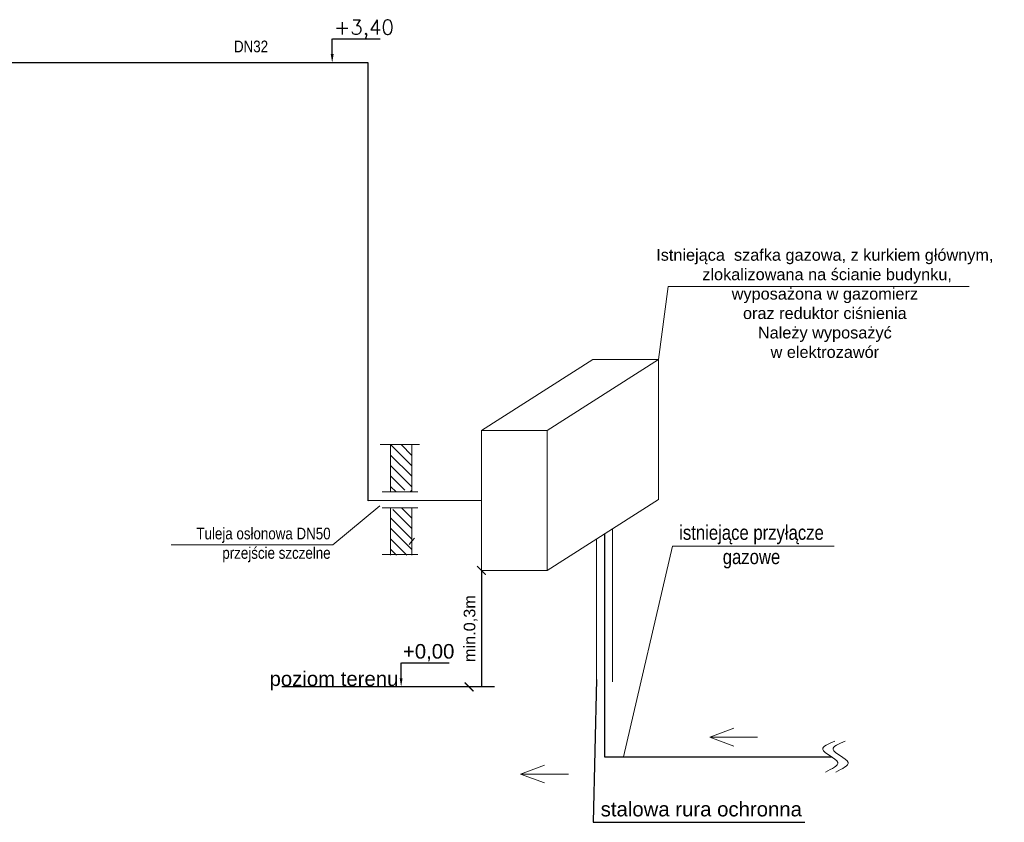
# Model space of a CAD drawing. Header units: millimetres. Extents: x -486876 to 553054, y -140324 to 834178.
# Tile 144 of 155: x -59022 to -45497, y 109578 to 120599. Entities that reach past the tile are written whole.
import ezdxf
from ezdxf.lldxf.tags import DXFTag

# ---------------------------------------------------------------- set-up
doc = ezdxf.new("R2010")
doc.units = ezdxf.units.MM
for name, color, linetype, lineweight in [('0_Nr_pióra__2', 252, 'Continuous', 9), ('_IS_OPIS KANALIZACJA', 7, 'Continuous', 13), ('gaz', 2, 'Continuous', 30), ('IS_GAZ', 2, 'Continuous', 30), ('IS_GAZ_TEKST', 7, 'Continuous', 20)]:
    doc.layers.add(name, color=color, linetype=linetype, lineweight=lineweight)
doc.layers.add('IS_Text_Armatury_Wodociag', color=7, linetype='Continuous')
doc.layers.add('OPIS', color=8, linetype='Continuous')
doc.styles.add('arial', font='arial.ttf')
doc.styles.add('GENERATED_STYLE_1', font='ARIALN.TTF')
doc.styles.get("Standard").update_dxf_attribs({"font": 'arial.ttf'})
tags = doc.linetypes.add('SOLID', pattern=[10, 10, 0]).pattern_tags.tags
tags[6:7] = [DXFTag(74, 4), DXFTag(75, 0), DXFTag(340, '0'), DXFTag(46, 0.0), DXFTag(50, 0.0), DXFTag(44, 0.0), DXFTag(45, 0.0)]
tags[4:5] = [DXFTag(74, 4), DXFTag(75, 0), DXFTag(340, '0'), DXFTag(46, 0.0), DXFTag(50, 0.0), DXFTag(44, 0.0), DXFTag(45, 0.0)]

# ---------------------------------------------------------------- blocks, each defined once
blk = doc.blocks.new('_ArchTick')
at = {"color": 0, "linetype": 'ByBlock', "const_width": 0.15}
blk.add_lwpolyline([(-0.5, -0.5), (0.5, 0.5)], dxfattribs=at)

msp = doc.modelspace()

# ---------------------------------------------------------------- hatches: boundary and pattern name
at = {"layer": 'IS_GAZ_TEKST'}
h = msp.add_hatch(dxfattribs=at)
h.set_pattern_fill('ANSI31', scale=32, angle=180, style=0)
h.set_pattern_definition([(135, (255380.6, 288235.87), (71.84205, 71.84205), [])])
h.paths.add_polyline_path([(-53926.75312, 114270.18967), (-53635.41812, 114455.54818), (-53635.41812, 114566.97775), (-53926.75312, 114566.97775)])
h.paths.add_polyline_path([(-53635.41812, 114455.54818), (-53926.75312, 114270.18967), (-53926.75312, 114114.88982), (-53832.82227, 114114.88982), (-53635.41812, 114156.7549), (-53635.41812, 114317.01066)])
h.paths.add_polyline_path([(-53926.75312, 114566.97775), (-53635.41812, 114566.97775), (-53635.41812, 114764.27965), (-53926.75312, 114764.27965)])
h.paths.add_polyline_path([(-53635.41812, 113897.59486), (-53874.48927, 113897.59486), (-53926.75312, 113845.331), (-53926.75312, 113248.20503), (-53635.41812, 113248.20503)])

# ---------------------------------------------------------------- linework, layer by layer
at = {"layer": '0_Nr_pióra__2', "color": 7}
for p, q in [((-50116.02703, 116933.428), (-50245.07015, 115932.26168)), ((-50116.02703, 116933.428), (-45981.27414, 116933.428)), ((-50053.97864, 113370.60955), (-50729.64025, 110478.74176)), ((-50053.97864, 113370.60955), (-47836.06674, 113370.60955))]:
    msp.add_line(p, q, dxfattribs=at)
at = {"layer": 'gaz', "color": 7, "linetype": 'Continuous', "lineweight": 20}
for p, q in [((-52679.83954, 114957.75433), (-51148.16941, 115932.26168)), ((-51776.74028, 114957.75433), (-50245.07015, 115932.26168)), ((-50245.07015, 115932.26168), (-51148.16941, 115932.26168)), ((-50245.07015, 115932.26168), (-50245.07015, 114012.26168)), ((-51776.74028, 114957.75433), (-52679.83954, 114957.75433)), ((-52679.83954, 114957.75433), (-52679.83954, 113037.75433)), ((-51776.74028, 114957.75433), (-51776.74028, 113037.75433)), ((-51776.74028, 113037.75433), (-50245.07015, 114012.26168)), ((-52679.83954, 113037.75433), (-51776.74028, 113037.75433))]:
    msp.add_line(p, q, dxfattribs=at)
at = {"layer": 'IS_GAZ'}
for p, q in [((-54236.21907, 120006.26471), (-64644.66559, 120006.26471)), ((-54236.21907, 113993.33853), (-54236.21907, 120006.26471)), ((-52679.83954, 113997.75433), (-54236.21907, 113993.33853)), ((-50988.36644, 113539.34804), (-50988.36644, 110478.74176)), ((-50988.36644, 110478.74176), (-47871.11578, 110478.74176))]:
    msp.add_line(p, q, dxfattribs=at)
at = {"layer": 'IS_GAZ_TEKST', "color": 7}
for p, q in [((-54069.68967, 114764.27965), (-53529.65509, 114764.27965)), ((-53926.75312, 114764.27965), (-53926.75312, 114114.88982)), ((-53635.41812, 114764.27965), (-53635.41812, 114114.88982)), ((-54044.4517, 114114.88982), (-53553.09707, 114114.88982)), ((-53657.1943, 114114.88982), (-53635.41812, 114136.666)), ((-53635.41812, 114136.666), (-53635.41812, 114114.88982)), ((-54719.38607, 113388.10489), (-54077.13741, 113923.11643)), ((-54044.4517, 113897.59486), (-53553.09707, 113897.59486)), ((-53926.75312, 113897.59486), (-53926.75312, 113248.20503)), ((-53635.41812, 113897.59486), (-53635.41812, 113248.20503)), ((-53635.41812, 113436.82751), (-53597.22359, 113479.87399)), ((-54719.38607, 113388.10489), (-56942.46867, 113388.10489)), ((-53673.61266, 113393.78103), (-53635.41812, 113436.82751)), ((-54044.4517, 113256.05285), (-53553.09707, 113256.05285))]:
    msp.add_line(p, q, dxfattribs=at)
at = {"layer": 'OPIS', "color": 7, "linetype": 'ByBlock'}
for p, q in [((-54729.42372, 120126.26471), (-54729.38317, 120336.1493)), ((-54726.50317, 120336.1493), (-54070.50317, 120336.1493)), ((-53782.39829, 111556.61491), (-53782.35774, 111766.49951)), ((-53779.47774, 111766.49951), (-53123.47774, 111766.49951)), ((-51099.90836, 111537.73217), (-51142.56396, 109578.12219)), ((-51142.56396, 109578.12219), (-48238.14455, 109578.12219))]:
    msp.add_line(p, q, dxfattribs=at)
at = {"layer": 'OPIS', "color": 7, "lineweight": 13}
for p, q in [((-50876.82452, 113610.3153), (-50876.82452, 111505.20975)), ((-51099.90836, 113468.38079), (-51099.90836, 111363.27524)), ((-49541.98383, 110745.8584), (-49213.87265, 110869.03931)), ((-49541.98383, 110745.8584), (-48885.76147, 110745.8584)), ((-49541.98383, 110745.8584), (-49213.87265, 110622.67748)), ((-52141.72281, 110241.04529), (-51813.61162, 110364.22621)), ((-52141.72281, 110241.04529), (-51813.61162, 110117.86438)), ((-52141.72281, 110241.04529), (-51485.50044, 110241.04529))]:
    msp.add_line(p, q, dxfattribs=at)
at = {"layer": 'OPIS', "color": 7}
for p, q in [((-52679.83954, 113037.75433), (-52679.83954, 111437.75433)), ((-52500.32745, 111437.75433), (-55420.0752, 111437.75433))]:
    msp.add_line(p, q, dxfattribs=at)
at = {"layer": 'OPIS', "color": 7, "linetype": 'ByBlock', "lineweight": -2}
msp.add_line((-52808.07016, 111810.48205), (-52805.19016, 111810.48205), dxfattribs=at)
at = {"layer": 'OPIS', "color": 7, "lineweight": 13}
for points in [[(-47826.91666, 110693.27638), (-47991.43678, 110579.11188), (-47785.7869, 110401.01541), (-47954.87675, 110268.58455)], [(-47685.24665, 110693.27638), (-47849.76677, 110579.11188), (-47644.11688, 110401.01541), (-47813.20674, 110268.58455)]]:
    msp.add_spline(points, degree=3, dxfattribs=at)
at = {"layer": 'OPIS', "color": 7}
for points in [[(-54709.42372, 120126.26085), (-54729.44691, 120006.26471), (-54749.42372, 120126.26858)], [(-53762.3983, 111556.61105), (-53782.42148, 111436.61492), (-53802.39829, 111556.61878)]]:
    msp.add_solid(points, dxfattribs=at)

# ---------------------------------------------------------------- block references
at = {"layer": 'OPIS', "color": 7, "xscale": 120, "yscale": 120, "zscale": 120}
for p, rotation in [((-52679.83954, 113037.75433), 90.00000000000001), ((-52848.52149, 111437.75433), 270.0000000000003)]:
    msp.add_blockref('_ArchTick', p, dxfattribs=dict(at, rotation=rotation))

# ---------------------------------------------------------------- texts
at = {"layer": '_IS_OPIS KANALIZACJA', "color": 7, "width": 2296.8726311, "attachment_point": 1, "style": 'GENERATED_STYLE_1'}
for s, insert, char_height in [('DN32', (-56078.2207, 120311.72143), 160), ('{\\pxqc;istniejące przyłącze gazowe}', (-50118.18212, 113656.96186), 200)]:
    msp.add_mtext(s, dxfattribs=dict(at, insert=insert, char_height=char_height))
at = {"layer": 'IS_GAZ_TEKST', "color": 7, "insert": (-54751.18038, 113623.32329), "char_height": 160, "width": 4183.4030239, "attachment_point": 3, "style": 'GENERATED_STYLE_1'}
msp.add_mtext('Tuleja osłonowa DN50\\Pprzejście szczelne', dxfattribs=at)
at = {"layer": 'IS_Text_Armatury_Wodociag', "color": 18, "linetype": 'SOLID', "ltscale": 10, "true_color": 0x000000, "insert": (-50795.38047, 115953.30061), "char_height": 160, "width": 5665.9072881, "attachment_point": 7}
msp.add_mtext('\\pxqc;Istniejąca  szafka gazowa, z kurkiem głównym,\\P zlokalizowana na ścianie budynku,\\Pwyposażona w gazomierz\\Poraz reduktor ciśnienia\\PNależy wyposażyć \\Pw elektrozawór', dxfattribs=at)
at = {"layer": 'OPIS', "color": 7, "char_height": 200, "attachment_point": 1}
for s, insert, width in [('{\\FSIMPLEX.SHX|c238;+3,40}', (-54704.8734, 120595.70649), 3540.581262), ('{\\f@Arial Unicode MS|b0|i0|c238|p34;+0,00}', (-53757.84797, 112026.05669), 3540.581262), ('{\\fArial|b0|i0|c238|p34;poziom terenu}', (-55590.12756, 111649.84701), 2633.5659257), ('{\\fArial|b0|i0|c238|p34;stalowa rura ochronna}', (-51041.31124, 109859.13594), 3540.581262)]:
    msp.add_mtext(s, dxfattribs=dict(at, insert=insert, width=width))
at = {"layer": 'OPIS', "color": 7, "insert": (-52828.1038, 112237.75433), "char_height": 160, "attachment_point": 5, "rotation": 90, "style": 'arial'}
msp.add_mtext('{min.0,3m}', dxfattribs=at)

doc.saveas('drawing.dxf')
